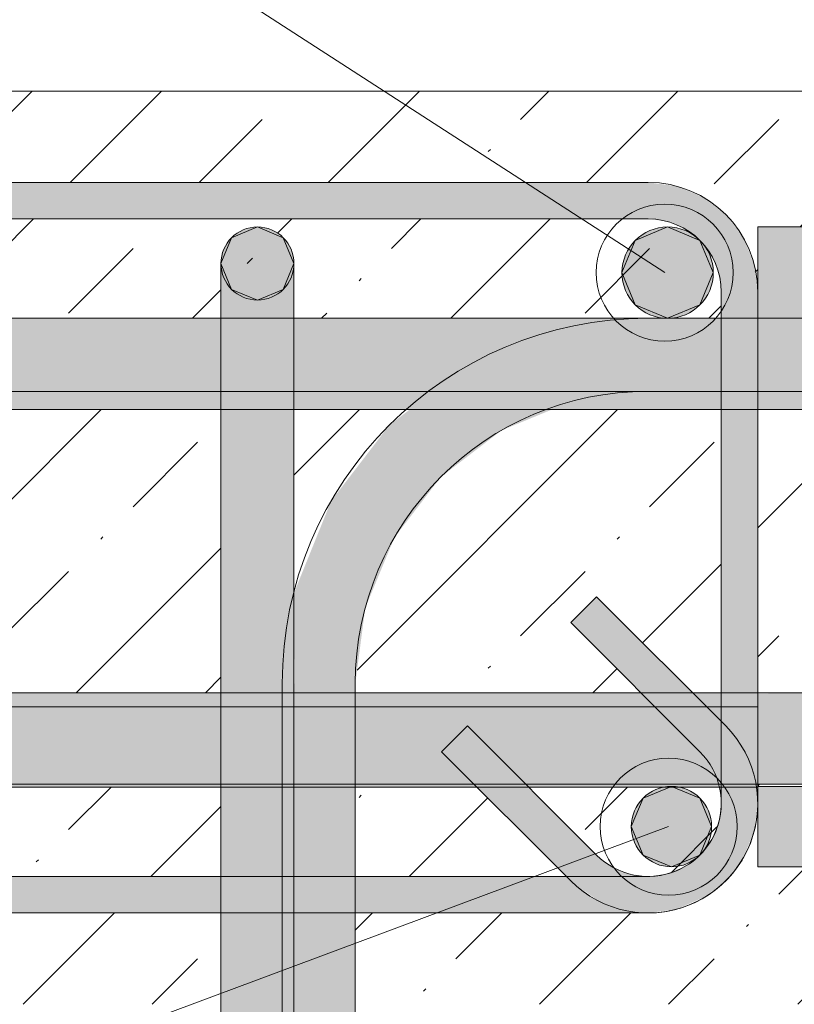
# Model space of a CAD drawing. Header units: millimetres. Extents: x -25607 to 9385, y 1894 to 10168.
# Tile 108 of 181: x -2108 to -1896, y 8670 to 8940. Entities that reach past the tile are written whole.
import ezdxf

# ---------------------------------------------------------------- set-up
doc = ezdxf.new("R2010")
doc.units = ezdxf.units.MM
for name, color, linetype, lineweight in [('S-BEAM', 12, 'Continuous', 9), ('S-COLS', 52, 'Continuous', 9), ('S-RBAR', 171, 'Continuous', 5), ('S-RBAR-IDEN', 171, 'Continuous', 5)]:
    doc.layers.add(name, color=color, linetype=linetype, lineweight=lineweight)

msp = doc.modelspace()

# ---------------------------------------------------------------- hatches: boundary and pattern name
at = {"layer": 'S-BEAM', "lineweight": 5}
h = msp.add_hatch(dxfattribs=at)
h.set_pattern_fill('FP_2', color=256, style=0, pattern_type=2)
h.set_pattern_definition([(45, (2996.86, 5500.453), (-35.35534, 35.35534), []), (45, (3032.214, 5500.453), (-17.67767, 53.033), [25, -12.5, 0.8382, -11.662])])
h.paths.add_polyline_path([(-2380.56, 8670), (-2345.51, 8670), (-2345.51, 8702.82), (-2346.77, 8703.79), (-2351.89, 8710.86), (-2354.54, 8717.24), (-2355.56, 8725), (-2355.56, 8865), (-2354.54, 8872.76), (-2351.54, 8880), (-2346.77, 8886.21), (-2339.7, 8891.34), (-2333.32, 8893.98), (-2325.56, 8895), (-1935.56, 8895), (-1927.79, 8893.98), (-1919.98, 8890.54), (-1914.34, 8886.21), (-1909.22, 8879.14), (-1906.58, 8872.76), (-1905.56, 8865), (-1905.56, 8882.8), (-1885.56, 8882.8), (-1885.39, 8890), (-1880.56, 8890), (-1880.56, 8890.66), (-1885.39, 8891.29), (-1884.89, 8892.5), (-1884.09, 8893.54), (-1883.06, 8894.33), (-1881.85, 8894.83), (-1880.56, 8895), (-1880.56, 8920), (-2380.56, 8920), (-2380.56, 8742.55)])
h.paths.add_polyline_path([(-2298.56, 8670), (-2052.56, 8670), (-2052.56, 8695), (-2298.56, 8695), (-2298.56, 8687.12)])
h.paths.add_polyline_path([(-2325.51, 8670), (-2318.56, 8670), (-2318.56, 8695), (-2325.51, 8695), (-2325.51, 8687.12)])
h.paths.add_polyline_path([(-1919.98, 8670), (-1880.56, 8670), (-1880.56, 8695), (-1881.85, 8695.17), (-1883.06, 8695.67), (-1884.09, 8696.46), (-1884.89, 8697.5), (-1885.39, 8698.71), (-1880.56, 8699.34), (-1880.56, 8700), (-1885.56, 8700), (-1885.56, 8707.64), (-1905.56, 8707.64), (-1905.56, 8725), (-1906.58, 8717.24), (-1909.58, 8710), (-1914.34, 8703.79), (-1921.42, 8698.66), (-1927.79, 8696.02), (-1935.56, 8695), (-2015.77, 8695), (-2015.77, 8670), (-2007.78, 8670)])
h.paths.add_polyline_path([(-2007.78, 8705), (-1957.98, 8705), (-1982.43, 8729.45), (-2015.77, 8729.45), (-2015.77, 8705)])
h.paths.add_polyline_path([(-2095.58, 8705), (-2052.56, 8705), (-2052.56, 8729.45), (-2298.56, 8729.45), (-2298.56, 8705), (-2271.19, 8705)])
h.paths.add_polyline_path([(-2318.56, 8705), (-2318.56, 8729.45), (-2325.51, 8729.45), (-2325.51, 8705)])
h.paths.add_polyline_path([(-1935.56, 8705), (-1930.38, 8705.68), (-1925.56, 8707.68), (-1921.42, 8710.86), (-1918.24, 8715), (-1916.24, 8719.82), (-1915.56, 8725), (-1916.24, 8729.45), (-1968.29, 8729.45), (-1949.7, 8710.86), (-1945.56, 8707.68), (-1940.73, 8705.68)])
h.paths.add_polyline_path([(-1885.56, 8729.64), (-1885.56, 8730.3), (-1905.56, 8730.18), (-1905.56, 8729.64), (-1898.03, 8729.64)])
h.paths.add_polyline_path([(-2325.51, 8755.3), (-2318.56, 8755.3), (-2318.56, 8789.52), (-2322.07, 8781.03), (-2324.64, 8769.54), (-2325.51, 8757.8)])
h.paths.add_polyline_path([(-2052.56, 8755.3), (-2052.56, 8832.8), (-2271.8, 8832.8), (-2283.3, 8828.36), (-2298.56, 8817.02), (-2298.56, 8755.3), (-2095.58, 8755.3)])
h.paths.add_polyline_path([(-2345.56, 8755.3), (-2345.51, 8755.3), (-2345.51, 8757.8), (-2344.43, 8772.47), (-2341.21, 8786.83), (-2333.72, 8804.94), (-2327.85, 8814.38), (-2318.56, 8825.72), (-2318.56, 8832.8), (-2345.56, 8832.8), (-2345.56, 8757.8)])
h.paths.add_polyline_path([(-1937.58, 8755.3), (-1956.77, 8774.5), (-1949.7, 8781.57), (-1923.43, 8755.3), (-1915.56, 8755.3), (-1915.56, 8832.8), (-1961.96, 8832.8), (-1975.77, 8827.09), (-1992.34, 8814.37), (-2005.05, 8797.8), (-2013.04, 8778.51), (-2015.77, 8757.8), (-2015.77, 8755.3), (-1956.77, 8755.3)])
h.paths.add_polyline_path([(-1885.56, 8755.3), (-1885.56, 8832.8), (-1905.56, 8832.8), (-1905.56, 8755.3)])
h.paths.add_polyline_path([(-2032.56, 8782.19), (-2032.36, 8783.69), (-2022.37, 8807.8), (-2006.48, 8828.51), (-2000.89, 8832.8), (-2032.56, 8832.8), (-2032.56, 8782.8)])
h.paths.add_polyline_path([(-2245.66, 8857.8), (-2052.56, 8857.8), (-2052.56, 8872.8), (-2032.56, 8872.8), (-2032.56, 8857.8), (-1915.56, 8857.8), (-1915.56, 8865), (-1916.24, 8870.18), (-1918.24, 8875), (-1921.42, 8879.14), (-1925.56, 8882.32), (-1930.38, 8884.32), (-1935.56, 8885), (-2325.56, 8885), (-2330.73, 8884.32), (-2335.56, 8882.32), (-2339.7, 8879.14), (-2342.88, 8875), (-2344.88, 8870.18), (-2345.56, 8865), (-2345.56, 8857.8), (-2318.56, 8857.8), (-2318.56, 8872.8), (-2298.56, 8872.8), (-2298.56, 8857.8), (-2247.62, 8857.8)])
h.paths.add_polyline_path([(-2298.56, 8872.8), (-2318.22, 8875.39), (-2317.22, 8877.8), (-2315.09, 8880.29), (-2313.56, 8881.46), (-2311.15, 8882.46), (-2308.56, 8882.8), (-2305.97, 8882.46), (-2303.56, 8881.46), (-2301.49, 8879.87), (-2299.9, 8877.8), (-2298.9, 8875.39)])
h.paths.add_polyline_path([(-2032.56, 8872.8), (-2052.22, 8875.39), (-2051.22, 8877.8), (-2049.63, 8879.87), (-2047.56, 8881.46), (-2045.15, 8882.46), (-2042.56, 8882.8), (-2039.97, 8882.46), (-2037.56, 8881.46), (-2035.49, 8879.87), (-2033.9, 8877.8), (-2032.9, 8875.39)])
at = {"layer": 'S-RBAR'}
for points in [[(-2325.56, 8885), (-1935.56, 8885), (-1935.56, 8895), (-2325.56, 8895), (-2325.56, 8893.98)], [(-1905.56, 8865), (-1906.58, 8872.76), (-1909.58, 8880), (-1914.34, 8886.21), (-1920.56, 8890.98), (-1927.79, 8893.98), (-1935.56, 8895), (-1935.56, 8885), (-1930.38, 8884.32), (-1925.56, 8882.32), (-1921.42, 8879.14), (-1918.24, 8875), (-1916.24, 8870.18), (-1915.56, 8865)], [(-2042.56, 8862.8), (-2035.49, 8865.73), (-2032.56, 8872.8), (-2035.49, 8879.87), (-2042.56, 8882.8), (-2049.63, 8879.87), (-2052.56, 8872.8), (-2049.63, 8865.73)], [(-2032.56, 8872.8), (-2032.9, 8875.39), (-2033.9, 8877.8), (-2035.49, 8879.87), (-2037.56, 8881.46), (-2039.97, 8882.46), (-2042.56, 8882.8), (-2045.15, 8882.46), (-2047.56, 8881.46), (-2049.63, 8879.87), (-2051.22, 8877.8), (-2052.22, 8875.39), (-2032.9, 8872.85)], [(-1930.25, 8857.8), (-1921.42, 8861.46), (-1917.75, 8870.3), (-1921.42, 8879.14), (-1930.25, 8882.8), (-1939.09, 8879.14), (-1942.75, 8870.3), (-1939.09, 8861.46)], [(-1905.56, 8725), (-1905.56, 8865), (-1915.56, 8865), (-1915.56, 8725)], [(-2015.77, 8757.8), (-2013.04, 8778.51), (-2005.05, 8797.8), (-1992.34, 8814.37), (-1975.77, 8827.09), (-1961.96, 8832.8), (-2000.89, 8832.8), (-2006.48, 8828.51), (-2022.37, 8807.8), (-2032.48, 8782.8), (-2032.56, 8782.19), (-2032.36, 8757.8)], [(-1921.42, 8739.14), (-1915.56, 8745), (-1915.56, 8747.43), (-1949.7, 8781.57), (-1956.77, 8774.5), (-1924.82, 8742.55)], [(-1956.77, 8703.79), (-1949.7, 8710.86), (-1985.06, 8746.21), (-1992.13, 8739.14), (-1963.88, 8710.9)], [(-1915.56, 8725), (-1915.56, 8745), (-1921.42, 8739.14), (-1918.24, 8735), (-1916.24, 8730.18), (-1916.04, 8728.69)], [(-1929.19, 8707.64), (-1921.42, 8710.86), (-1918.19, 8718.64), (-1921.42, 8726.41), (-1929.19, 8729.64), (-1936.97, 8726.41), (-1940.19, 8718.64), (-1936.97, 8710.86), (-1930.96, 8708.37)], [(-1935.56, 8695), (-1927.79, 8696.02), (-1919.98, 8699.46), (-1914.34, 8703.79), (-1909.58, 8710), (-1906.58, 8717.24), (-1905.56, 8725), (-1915.56, 8725), (-1916.24, 8719.82), (-1918.37, 8714.83), (-1921.42, 8710.86), (-1925.56, 8707.68), (-1930.96, 8705.61), (-1935.56, 8705), (-1940.73, 8705.68), (-1945.56, 8707.68), (-1949.7, 8710.86), (-1956.77, 8703.79), (-1949.7, 8698.66), (-1943.32, 8696.02), (-1940.73, 8695.68)], [(-1940.73, 8695), (-1935.56, 8695), (-1943.32, 8696.02), (-1950.56, 8699.02), (-1957.98, 8705), (-2325.56, 8705), (-2325.56, 8695), (-1941.93, 8695)]]:
    msp.add_hatch(color=256, dxfattribs=at).paths.add_polyline_path(points)
h = msp.add_hatch(color=256, dxfattribs=at)
edge = h.paths.add_edge_path()
edge.add_arc((-2042.56, 8872.8), 10, 0, 360)
h = msp.add_hatch(color=256, dxfattribs=at)
edge = h.paths.add_edge_path()
edge.add_arc((-1930.25, 8870.3), 12.5, 0, 360)
h = msp.add_hatch(color=256, dxfattribs=at)
h.paths.add_polyline_path([(-1905.56, 8857.8), (-1885.56, 8857.8), (-1885.56, 8882.8), (-1905.56, 8882.8), (-1905.56, 8865)])
h.paths.add_polyline_path([(-1832.27, 8857.8), (-1798.99, 8857.8), (-1798.99, 8882.8), (-1832.27, 8882.8), (-1832.27, 8865)])
h.paths.add_polyline_path([(-1875.56, 8857.8), (-1842.27, 8857.8), (-1842.27, 8882.8), (-1875.56, 8882.8), (-1875.56, 8865)])
h.paths.add_polyline_path([(977.44, 8857.8), (999.5, 8857.8), (999.5, 8882.8), (819.84, 8882.8), (819.84, 8857.8), (889.64, 8857.8)])
h.paths.add_polyline_path([(-1788.99, 8857.8), (-1755.71, 8857.8), (-1755.71, 8882.8), (-1788.99, 8882.8), (-1788.99, 8865)])
h.paths.add_polyline_path([(-1745.71, 8857.8), (-1712.42, 8857.8), (-1712.42, 8882.8), (-1745.71, 8882.8), (-1745.71, 8865)])
h.paths.add_polyline_path([(-1702.42, 8857.8), (-1677.42, 8857.8), (-1677.42, 8882.8), (-1702.42, 8882.8), (-1702.42, 8865)])
h.paths.add_polyline_path([(809.84, 8857.8), (809.84, 8882.8), (620.24, 8882.8), (620.24, 8857.8), (801.84, 8857.8)])
h.paths.add_polyline_path([(-1667.42, 8857.8), (-1579.97, 8857.8), (-1579.97, 8882.8), (-1667.42, 8882.8), (-1667.42, 8865)])
h.paths.add_polyline_path([(-1569.97, 8857.8), (-1482.53, 8857.8), (-1482.53, 8882.8), (-1569.97, 8882.8), (-1569.97, 8865)])
h.paths.add_polyline_path([(-1472.53, 8857.8), (-1385.08, 8857.8), (-1385.08, 8882.8), (-1472.53, 8882.8), (-1472.53, 8865)])
h.paths.add_polyline_path([(-1375.08, 8857.8), (-1287.63, 8857.8), (-1287.63, 8882.8), (-1375.08, 8882.8), (-1375.08, 8865)])
h.paths.add_polyline_path([(-1277.63, 8857.8), (-1190.19, 8857.8), (-1190.19, 8882.8), (-1277.63, 8882.8), (-1277.63, 8865)])
h.paths.add_polyline_path([(610.24, 8857.8), (610.24, 8882.8), (420.64, 8882.8), (420.64, 8857.8), (582.34, 8857.8)])
h.paths.add_polyline_path([(-1180.19, 8857.8), (-1092.74, 8857.8), (-1092.74, 8882.8), (-1180.19, 8882.8), (-1180.19, 8865)])
h.paths.add_polyline_path([(-1082.74, 8857.8), (-995.29, 8857.8), (-995.29, 8882.8), (-1082.74, 8882.8), (-1082.74, 8865)])
h.paths.add_polyline_path([(-985.29, 8857.8), (-897.85, 8857.8), (-897.85, 8882.8), (-985.29, 8882.8), (-985.29, 8865)])
h.paths.add_polyline_path([(-887.85, 8857.8), (-800.4, 8857.8), (-800.4, 8882.8), (-887.85, 8882.8), (-887.85, 8865)])
h.paths.add_polyline_path([(410.64, 8857.8), (410.64, 8882.8), (221.04, 8882.8), (221.04, 8857.8), (406.74, 8857.8)])
h.paths.add_polyline_path([(-790.4, 8857.8), (-702.95, 8857.8), (-702.95, 8882.8), (-790.4, 8882.8), (-790.4, 8865)])
h.paths.add_polyline_path([(-692.95, 8857.8), (-605.51, 8857.8), (-605.51, 8882.8), (-692.95, 8882.8), (-692.95, 8865)])
h.paths.add_polyline_path([(-595.51, 8857.8), (-508.06, 8857.8), (-508.06, 8882.8), (-595.51, 8882.8), (-595.51, 8865)])
h.paths.add_polyline_path([(211.04, 8857.8), (211.04, 8882.8), (21.43, 8882.8), (21.43, 8857.8), (187.24, 8857.8)])
h.paths.add_polyline_path([(-498.06, 8857.8), (-410.61, 8857.8), (-410.61, 8882.8), (-498.06, 8882.8), (-498.06, 8865)])
h.paths.add_polyline_path([(-400.61, 8857.8), (-313.17, 8857.8), (-313.17, 8882.8), (-400.61, 8882.8), (-400.61, 8865)])
h.paths.add_polyline_path([(-303.17, 8857.8), (-188.17, 8857.8), (-188.17, 8882.8), (-303.17, 8882.8), (-303.17, 8865)])
h.paths.add_polyline_path([(-178.17, 8857.8), (11.43, 8857.8), (11.43, 8882.8), (-178.17, 8882.8), (-178.17, 8865)])
h = msp.add_hatch(color=256, dxfattribs=at)
h.paths.add_polyline_path([(-2052.56, 8782.8), (-2032.56, 8782.8), (-2032.56, 8832.8), (-2052.56, 8832.8), (-2052.56, 8796.88)])
h.paths.add_polyline_path([(-2046.63, 8857.8), (-2032.56, 8857.8), (-2032.56, 8872.8), (-2052.56, 8872.8), (-2052.56, 8857.8)])
h = msp.add_hatch(color=256, dxfattribs=at)
h.paths.add_polyline_path([(-880.56, 8832.8), (-880.56, 8857.8), (-887.85, 8857.8), (-887.85, 8832.8)])
h.paths.add_polyline_path([(-897.85, 8832.8), (-897.85, 8857.8), (-985.29, 8857.8), (-985.29, 8832.8)])
h.paths.add_polyline_path([(-995.29, 8832.8), (-995.29, 8857.8), (-1082.74, 8857.8), (-1082.74, 8832.8), (-1041.97, 8832.8)])
h.paths.add_polyline_path([(-1092.74, 8832.8), (-1092.74, 8857.8), (-1180.19, 8857.8), (-1180.19, 8832.8)])
h.paths.add_polyline_path([(-1190.19, 8832.8), (-1190.19, 8857.8), (-1277.63, 8857.8), (-1277.63, 8832.8), (-1217.58, 8832.8)])
h.paths.add_polyline_path([(-1287.63, 8832.8), (-1287.63, 8857.8), (-1375.08, 8857.8), (-1375.08, 8832.8)])
h.paths.add_polyline_path([(-1385.08, 8832.8), (-1385.08, 8857.8), (-1472.53, 8857.8), (-1472.53, 8832.8), (-1393.18, 8832.8)])
h.paths.add_polyline_path([(-1482.53, 8832.8), (-1482.53, 8857.8), (-1569.97, 8857.8), (-1569.97, 8832.8), (-1568.78, 8832.8)])
h.paths.add_polyline_path([(-1579.97, 8832.8), (-1579.97, 8857.8), (-1667.42, 8857.8), (-1667.42, 8832.8)])
h.paths.add_polyline_path([(-1677.42, 8832.8), (-1677.42, 8857.8), (-1702.42, 8857.8), (-1702.42, 8832.8)])
h.paths.add_polyline_path([(-1712.42, 8832.8), (-1712.42, 8857.8), (-1745.71, 8857.8), (-1745.71, 8832.8), (-1744.38, 8832.8)])
h.paths.add_polyline_path([(-1755.71, 8832.8), (-1755.71, 8857.8), (-1788.99, 8857.8), (-1788.99, 8832.8)])
h.paths.add_polyline_path([(-1798.99, 8832.8), (-1798.99, 8857.8), (-1832.27, 8857.8), (-1832.18, 8832.8)])
h.paths.add_polyline_path([(-1842.27, 8832.8), (-1842.27, 8857.8), (-1875.56, 8857.8), (-1875.56, 8832.8)])
h.paths.add_polyline_path([(-1885.56, 8832.8), (-1885.56, 8857.8), (-1905.56, 8857.8), (-1905.56, 8832.8)])
h.paths.add_polyline_path([(-1919.98, 8832.8), (-1915.56, 8832.8), (-1915.56, 8857.8), (-2345.56, 8857.8), (-2345.56, 8832.8), (-2007.78, 8832.8)])
h = msp.add_hatch(color=256, dxfattribs=at)
h.paths.add_polyline_path([(-2052.56, 7882.8), (-2032.56, 7882.8), (-2032.56, 7916), (-2052.56, 7916), (-2052.56, 7911.08)])
h.paths.add_polyline_path([(-2043.7, 7924), (-2032.56, 7924), (-2032.56, 8016), (-2052.56, 8016), (-2052.41, 7924), (-2051.68, 7924)])
h.paths.add_polyline_path([(-2052.56, 8024), (-2032.56, 8024), (-2032.56, 8116), (-2052.56, 8116), (-2052.56, 8077.38)])
h.paths.add_polyline_path([(-2037.21, 8124), (-2032.56, 8124), (-2032.56, 8216), (-2052.56, 8216), (-2052.41, 8124), (-2040.46, 8124)])
h.paths.add_polyline_path([(-2037.21, 8224), (-2032.56, 8224), (-2032.56, 8316), (-2052.56, 8316), (-2052.41, 8224), (-2040.46, 8224)])
h.paths.add_polyline_path([(-2052.56, 8324), (-2032.56, 8324), (-2032.56, 8416), (-2052.56, 8416), (-2052.56, 8354.53)])
h.paths.add_polyline_path([(-2040.46, 8424), (-2032.56, 8424), (-2032.56, 8516), (-2052.56, 8516), (-2052.41, 8424), (-2043.7, 8424)])
h.paths.add_polyline_path([(-2052.56, 8524), (-2032.56, 8524), (-2032.56, 8616), (-2052.56, 8616), (-2052.56, 8576.25)])
h.paths.add_polyline_path([(-2037.21, 8624), (-2032.56, 8624), (-2032.56, 8695), (-2052.56, 8695), (-2052.41, 8624), (-2040.46, 8624)])
h.paths.add_polyline_path([(-2032.56, 8705), (-2032.56, 8730.3), (-2052.56, 8730.3), (-2052.56, 8705)])
h.paths.add_polyline_path([(-2052.56, 8755.3), (-2032.56, 8755.3), (-2032.56, 8782.8), (-2052.56, 8782.8)])
h = msp.add_hatch(color=256, dxfattribs=at)
h.paths.add_polyline_path([(-2035.77, 7857.8), (-2033.61, 7857.8), (-2033.61, 7882.8), (-2035.77, 7882.8)])
h.paths.add_polyline_path([(-2015.77, 8660), (-2015.77, 8695), (-2032.56, 8695), (-2032.56, 8660)])
h.paths.add_polyline_path([(-2015.77, 8705), (-2015.77, 8729.45), (-2032.56, 8729.45), (-2032.56, 8705)])
h.paths.add_polyline_path([(-2015.77, 8755.3), (-2015.77, 8757.8), (-2032.56, 8757.8), (-2032.56, 8755.3)])
h = msp.add_hatch(color=256, dxfattribs=at)
h.paths.add_polyline_path([(-887.85, 8730.3), (-880.56, 8730.3), (-880.56, 8755.3), (-887.85, 8755.05), (-887.85, 8736.78)])
h.paths.add_polyline_path([(-897.85, 8730.3), (-897.85, 8755.3), (-985.29, 8755.05), (-985.29, 8730.3), (-910.27, 8730.3)])
h.paths.add_polyline_path([(-995.29, 8730.3), (-995.29, 8755.3), (-1082.74, 8755.05), (-1082.74, 8730.3), (-998.07, 8730.3)])
h.paths.add_polyline_path([(-1092.74, 8730.3), (-1092.74, 8755.3), (-1180.19, 8755.05), (-1180.19, 8730.3), (-1129.78, 8730.3)])
h.paths.add_polyline_path([(-1190.19, 8730.3), (-1190.19, 8755.3), (-1277.63, 8755.05), (-1277.63, 8730.3), (-1217.58, 8730.3)])
h.paths.add_polyline_path([(-1287.63, 8730.3), (-1287.63, 8755.3), (-1375.08, 8755.05), (-1375.08, 8730.3), (-1305.38, 8730.3)])
h.paths.add_polyline_path([(-1393.18, 8730.3), (-1385.08, 8730.3), (-1385.08, 8755.3), (-1472.53, 8755.05), (-1472.53, 8730.3), (-1437.08, 8730.3)])
h.paths.add_polyline_path([(-1482.53, 8730.3), (-1482.53, 8755.3), (-1569.97, 8755.05), (-1569.97, 8730.3), (-1524.88, 8730.3)])
h.paths.add_polyline_path([(-1579.97, 8730.3), (-1579.97, 8755.3), (-1667.42, 8755.05), (-1667.42, 8730.3), (-1612.68, 8730.3)])
h.paths.add_polyline_path([(-1677.42, 8730.3), (-1677.42, 8755.3), (-1702.42, 8755.05), (-1702.42, 8730.3), (-1700.48, 8730.3)])
h.paths.add_polyline_path([(-1712.42, 8730.3), (-1712.42, 8755.3), (-1745.71, 8755.05), (-1745.71, 8730.3), (-1744.38, 8730.3)])
h.paths.add_polyline_path([(-1755.71, 8730.3), (-1755.71, 8755.3), (-1788.99, 8755.05), (-1788.99, 8730.3), (-1788.28, 8730.3)])
h.paths.add_polyline_path([(-1798.99, 8730.3), (-1798.99, 8755.3), (-1832.27, 8755.05), (-1832.18, 8730.3)])
h.paths.add_polyline_path([(-1842.27, 8730.3), (-1842.27, 8755.3), (-1875.56, 8755.05), (-1875.56, 8730.3)])
h.paths.add_polyline_path([(-1885.56, 8730.3), (-1885.56, 8755.3), (-1905.56, 8755.05), (-1905.56, 8730.3), (-1898.03, 8730.3)])
h.paths.add_polyline_path([(-1919.98, 8730.3), (-1916.29, 8730.3), (-1918.24, 8735), (-1922.27, 8740), (-1937.58, 8755.3), (-2345.56, 8755.3), (-2345.56, 8730.3), (-1983.29, 8730.3), (-1992.13, 8739.14), (-1985.06, 8746.21), (-1969.15, 8730.3), (-1921.42, 8730.3)])
h.paths.add_polyline_path([(-1915.56, 8747.43), (-1915.56, 8755.3), (-1923.43, 8755.3), (-1919.98, 8751.85)])
h = msp.add_hatch(color=256, dxfattribs=at)
h.paths.add_polyline_path([(-1916.24, 8729.45), (-1916.17, 8729.64), (-1916.29, 8730.3), (-1969.15, 8730.3), (-1968.29, 8729.45), (-1919.98, 8729.45)])
h.paths.add_polyline_path([(-2007.78, 8729.45), (-1982.43, 8729.45), (-1983.29, 8730.3), (-2032.56, 8730.3), (-2032.56, 8729.45)])
h.paths.add_polyline_path([(-2052.56, 8729.45), (-2052.56, 8730.3), (-2298.56, 8730.3), (-2298.56, 8729.45), (-2095.58, 8729.45)])
h.paths.add_polyline_path([(-2318.56, 8729.45), (-2318.56, 8730.3), (-2345.56, 8730.3), (-2345.56, 8729.45)])
h = msp.add_hatch(color=256, dxfattribs=at)
edge = h.paths.add_edge_path()
edge.add_arc((-1929.19, 8718.64), 11, 0, 360)
h = msp.add_hatch(color=256, dxfattribs=at)
h.paths.add_polyline_path([(-1905.56, 8707.64), (-1885.56, 8707.92), (-1885.56, 8729.64), (-1905.56, 8729.64), (-1905.56, 8714.83)])
h.paths.add_polyline_path([(1021.34, 8707.64), (1209.04, 8707.92), (1209.04, 8729.64), (1019.44, 8729.64), (1019.44, 8707.64)])
h.paths.add_polyline_path([(1219.04, 8707.64), (1408.65, 8707.92), (1408.65, 8729.64), (1219.04, 8729.64), (1219.04, 8707.92)])
h.paths.add_polyline_path([(1009.44, 8707.64), (1009.44, 8729.64), (819.84, 8729.64), (819.84, 8707.64), (977.44, 8707.64)])
h.paths.add_polyline_path([(809.84, 8707.64), (809.84, 8729.64), (620.24, 8729.64), (620.24, 8707.64), (801.84, 8707.64)])
h.paths.add_polyline_path([(-1832.27, 8707.64), (-1798.99, 8707.92), (-1798.99, 8729.64), (-1832.27, 8729.64), (-1832.27, 8707.92)])
h.paths.add_polyline_path([(1418.65, 8707.64), (1608.25, 8707.92), (1608.25, 8729.64), (1418.65, 8729.64), (1418.65, 8707.92)])
h.paths.add_polyline_path([(4152.12, 8707.64), (4152.12, 8729.64), (4113.44, 8729.64), (4113.44, 8707.64), (4138.27, 8707.64)])
h.paths.add_polyline_path([(1618.25, 8707.64), (1807.85, 8707.92), (1807.85, 8729.64), (1618.25, 8729.64), (1618.25, 8707.92)])
h.paths.add_polyline_path([(4169.44, 8707.64), (4169.44, 8729.64), (4162.12, 8729.64), (4162.12, 8707.64)])
h.paths.add_polyline_path([(610.24, 8707.64), (610.24, 8729.64), (420.64, 8729.64), (420.64, 8707.64), (582.34, 8707.64)])
h.paths.add_polyline_path([(410.64, 8707.64), (410.64, 8729.64), (221.04, 8729.64), (221.04, 8707.64), (406.74, 8707.64)])
h.paths.add_polyline_path([(-1842.27, 8707.64), (-1842.27, 8729.64), (-1875.56, 8729.64), (-1875.56, 8707.64)])
h.paths.add_polyline_path([(1817.85, 8707.64), (2007.45, 8707.92), (2007.45, 8729.64), (1817.85, 8729.64), (1817.85, 8707.92)])
h.paths.add_polyline_path([(2017.45, 8707.64), (2207.05, 8707.92), (2207.05, 8729.64), (2017.45, 8729.64), (2017.45, 8707.92)])
h.paths.add_polyline_path([(4103.44, 8707.64), (4103.44, 8729.64), (4064.75, 8729.64), (4064.75, 8707.64), (4094.37, 8707.64)])
h.paths.add_polyline_path([(211.04, 8707.64), (211.04, 8729.64), (21.43, 8729.64), (21.43, 8707.64), (187.24, 8707.64)])
h.paths.add_polyline_path([(2217.05, 8707.64), (2332.05, 8707.92), (2332.05, 8729.64), (2217.05, 8729.64), (2217.05, 8707.92)])
h.paths.add_polyline_path([(11.43, 8707.64), (11.43, 8729.64), (-178.17, 8729.64), (-178.17, 8707.64), (-32.27, 8707.64)])
h.paths.add_polyline_path([(-1788.99, 8707.64), (-1755.71, 8707.92), (-1755.71, 8729.64), (-1788.99, 8729.64), (-1788.99, 8707.92)])
h.paths.add_polyline_path([(-188.17, 8707.64), (-188.17, 8729.64), (-303.17, 8729.64), (-303.17, 8707.64), (-207.87, 8707.64)])
h.paths.add_polyline_path([(2342.05, 8707.64), (2430.57, 8707.92), (2430.57, 8729.64), (2342.05, 8729.64), (2342.05, 8707.92)])
h.paths.add_polyline_path([(4054.75, 8707.64), (4054.75, 8729.64), (4016.06, 8729.64), (4016.06, 8707.64), (4050.47, 8707.64)])
h.paths.add_polyline_path([(2440.57, 8707.64), (2529.09, 8707.92), (2529.09, 8729.64), (2440.57, 8729.64), (2440.57, 8707.92)])
h.paths.add_polyline_path([(-313.17, 8707.64), (-313.17, 8729.64), (-400.61, 8729.64), (-400.61, 8707.64), (-339.57, 8707.64)])
h.paths.add_polyline_path([(2539.09, 8707.64), (2627.61, 8707.92), (2627.61, 8729.64), (2539.09, 8729.64), (2539.09, 8707.92)])
h.paths.add_polyline_path([(-410.61, 8707.64), (-410.61, 8729.64), (-498.06, 8729.64), (-498.06, 8707.64), (-427.37, 8707.64)])
h.paths.add_polyline_path([(2637.61, 8707.64), (2726.12, 8707.92), (2726.12, 8729.64), (2637.61, 8729.64), (2637.61, 8707.92)])
h.paths.add_polyline_path([(-508.06, 8707.64), (-508.06, 8729.64), (-595.51, 8729.64), (-595.51, 8707.64), (-515.17, 8707.64)])
h.paths.add_polyline_path([(-1745.71, 8707.64), (-1712.42, 8707.92), (-1712.42, 8729.64), (-1745.71, 8729.64), (-1745.71, 8707.92)])
h.paths.add_polyline_path([(3967.37, 8707.64), (4006.06, 8707.92), (4006.06, 8729.64), (3967.37, 8729.64), (3967.37, 8707.92)])
h.paths.add_polyline_path([(2736.12, 8707.64), (2824.64, 8707.92), (2824.64, 8729.64), (2736.12, 8729.64), (2736.12, 8707.92)])
h.paths.add_polyline_path([(-605.51, 8707.64), (-605.51, 8729.64), (-692.95, 8729.64), (-692.95, 8707.64), (-646.87, 8707.64)])
h.paths.add_polyline_path([(2834.64, 8707.64), (2923.16, 8707.92), (2923.16, 8729.64), (2834.64, 8729.64), (2834.64, 8707.92)])
h.paths.add_polyline_path([(-702.95, 8707.64), (-702.95, 8729.64), (-790.4, 8729.64), (-790.4, 8707.64), (-734.67, 8707.64)])
h.paths.add_polyline_path([(3957.37, 8707.64), (3957.37, 8729.64), (3918.68, 8729.64), (3918.77, 8707.64)])
h.paths.add_polyline_path([(2933.16, 8707.64), (3021.68, 8707.92), (3021.68, 8729.64), (2933.16, 8729.64), (2933.16, 8707.92)])
h.paths.add_polyline_path([(-800.4, 8707.64), (-800.4, 8729.64), (-887.85, 8729.64), (-887.85, 8707.64), (-822.47, 8707.64)])
h.paths.add_polyline_path([(3031.68, 8707.64), (3120.2, 8707.92), (3120.2, 8729.64), (3031.68, 8729.64), (3031.68, 8707.92)])
h.paths.add_polyline_path([(-1702.42, 8707.64), (-1677.42, 8707.92), (-1677.42, 8729.64), (-1702.42, 8729.64), (-1702.42, 8707.92)])
h.paths.add_polyline_path([(-897.85, 8707.64), (-897.85, 8729.64), (-985.29, 8729.64), (-985.29, 8707.64), (-910.27, 8707.64)])
h.paths.add_polyline_path([(3908.68, 8707.64), (3908.68, 8729.64), (3869.99, 8729.64), (3869.99, 8707.64), (3874.87, 8707.64)])
h.paths.add_polyline_path([(3130.2, 8707.64), (3218.71, 8707.92), (3218.71, 8729.64), (3130.2, 8729.64), (3130.2, 8707.92)])
h.paths.add_polyline_path([(-995.29, 8707.64), (-995.29, 8729.64), (-1082.74, 8729.64), (-1082.74, 8707.64), (-998.07, 8707.64)])
h.paths.add_polyline_path([(3228.71, 8707.64), (3317.23, 8707.92), (3317.23, 8729.64), (3228.71, 8729.64), (3228.71, 8707.92)])
h.paths.add_polyline_path([(-1092.74, 8707.64), (-1092.74, 8729.64), (-1180.19, 8729.64), (-1180.19, 8707.64), (-1129.78, 8707.64)])
h.paths.add_polyline_path([(3327.23, 8707.64), (3415.75, 8707.92), (3415.75, 8729.64), (3327.23, 8729.64), (3327.23, 8707.92)])
h.paths.add_polyline_path([(-1667.42, 8707.64), (-1579.97, 8707.92), (-1579.97, 8729.64), (-1667.42, 8729.64), (-1667.42, 8707.92)])
h.paths.add_polyline_path([(-1190.19, 8707.64), (-1190.19, 8729.64), (-1277.63, 8729.64), (-1277.63, 8707.64), (-1217.58, 8707.64)])
h.paths.add_polyline_path([(3859.99, 8707.64), (3859.99, 8729.64), (3821.3, 8729.64), (3821.3, 8707.64), (3830.97, 8707.64)])
h.paths.add_polyline_path([(3425.75, 8707.64), (3514.27, 8707.92), (3514.27, 8729.64), (3425.75, 8729.64), (3425.75, 8707.92)])
h.paths.add_polyline_path([(-1287.63, 8707.64), (-1287.63, 8729.64), (-1375.08, 8729.64), (-1375.08, 8707.64), (-1305.38, 8707.64)])
h.paths.add_polyline_path([(3524.27, 8707.64), (3612.79, 8707.92), (3612.79, 8729.64), (3524.27, 8729.64), (3524.27, 8707.92)])
h.paths.add_polyline_path([(-1385.08, 8707.64), (-1385.08, 8729.64), (-1472.53, 8729.64), (-1472.53, 8707.64), (-1393.18, 8707.64)])
h.paths.add_polyline_path([(3622.79, 8707.64), (3711.3, 8707.92), (3711.3, 8729.64), (3622.79, 8729.64), (3622.79, 8707.92)])
h.paths.add_polyline_path([(3811.3, 8707.64), (3811.3, 8729.64), (3721.3, 8729.64), (3721.3, 8707.64), (3787.07, 8707.64)])
h.paths.add_polyline_path([(-1482.53, 8707.64), (-1482.53, 8729.64), (-1569.97, 8729.64), (-1569.97, 8707.64), (-1524.88, 8707.64)])

# ---------------------------------------------------------------- linework, layer by layer
at = {"layer": 'S-BEAM', "lineweight": 18}
msp.add_line((-1880.56, 8920), (-2380.56, 8920), dxfattribs=at)
at = {"layer": 'S-BEAM'}
msp.add_line((4009.44, 8920), (-1980.56, 8920), dxfattribs=at)
at = {"layer": 'S-COLS'}
msp.add_line((-2380.56, 8920), (-1980.56, 8920), dxfattribs=at)
at = {"layer": 'S-RBAR'}
for p, q in [((-2325.56, 8895), (-1935.56, 8895)), ((-2325.56, 8895), (-1935.56, 8895)), ((-2325.56, 8895), (-1935.56, 8895)), ((-2325.56, 8895), (-1935.56, 8895)), ((-2325.56, 8895), (-1935.56, 8895)), ((-2325.56, 8895), (-1935.56, 8895)), ((-2325.56, 8895), (-1935.56, 8895)), ((-2325.56, 8895), (-1935.56, 8895)), ((-2325.56, 8895), (-1935.56, 8895)), ((-2325.56, 8895), (-1935.56, 8895)), ((-2325.56, 8895), (-1935.56, 8895)), ((-2325.56, 8895), (-1935.56, 8895)), ((-2325.56, 8895), (-1935.56, 8895)), ((-2325.56, 8885), (-1935.56, 8885)), ((-2325.56, 8885), (-1935.56, 8885)), ((-2325.56, 8885), (-1935.56, 8885)), ((-2325.56, 8885), (-1935.56, 8885)), ((-2325.56, 8885), (-1935.56, 8885)), ((-2325.56, 8885), (-1935.56, 8885)), ((-2325.56, 8885), (-1935.56, 8885)), ((-2325.56, 8885), (-1935.56, 8885)), ((-2325.56, 8885), (-1935.56, 8885)), ((-2325.56, 8885), (-1935.56, 8885)), ((-2325.56, 8885), (-1935.56, 8885)), ((-2325.56, 8885), (-1935.56, 8885)), ((-2325.56, 8885), (-1935.56, 8885)), ((-2042.56, 8882.8), (-2049.63, 8879.87)), ((-2035.49, 8879.87), (-2042.56, 8882.8)), ((-1930.25, 8882.8), (-1939.09, 8879.14)), ((-1921.42, 8879.14), (-1930.25, 8882.8)), ((999.5, 8882.8), (-1905.56, 8882.8)), ((-1905.56, 8882.8), (-1905.56, 8857.8)), ((999.5, 8882.8), (-1905.56, 8882.8)), ((-1905.56, 8882.8), (-1905.56, 8857.8)), ((999.5, 8882.8), (-1905.56, 8882.8)), ((-1905.56, 8882.8), (-1905.56, 8857.8)), ((-2049.63, 8879.87), (-2052.56, 8872.8)), ((-2032.56, 8872.8), (-2035.49, 8879.87)), ((-1939.09, 8879.14), (-1942.75, 8870.3)), ((-1917.75, 8870.3), (-1921.42, 8879.14)), ((-2052.56, 8782.8), (-2052.56, 8872.8)), ((-2052.56, 8872.8), (-2049.63, 8865.73)), ((-2035.49, 8865.73), (-2032.56, 8872.8)), ((-2032.56, 8782.8), (-2032.56, 8872.8)), ((-1942.75, 8870.3), (-1939.09, 8861.46)), ((-1921.42, 8861.46), (-1917.75, 8870.3)), ((-2049.63, 8865.73), (-2042.56, 8862.8)), ((-2042.56, 8862.8), (-2035.49, 8865.73)), ((-1915.56, 8865), (-1915.56, 8725)), ((-1915.56, 8865), (-1915.56, 8725)), ((-1915.56, 8865), (-1915.56, 8725)), ((-1915.56, 8865), (-1915.56, 8725)), ((-1915.56, 8865), (-1915.56, 8725)), ((-1915.56, 8865), (-1915.56, 8725)), ((-1915.56, 8865), (-1915.56, 8725)), ((-1915.56, 8865), (-1915.56, 8725)), ((-1915.56, 8865), (-1915.56, 8725)), ((-1915.56, 8865), (-1915.56, 8725)), ((-1915.56, 8865), (-1915.56, 8725)), ((-1915.56, 8865), (-1915.56, 8725)), ((-1915.56, 8865), (-1915.56, 8725)), ((-1905.56, 8865), (-1905.56, 8725)), ((-1905.56, 8865), (-1905.56, 8725)), ((-1905.56, 8865), (-1905.56, 8725)), ((-1905.56, 8865), (-1905.56, 8725)), ((-1905.56, 8865), (-1905.56, 8725)), ((-1905.56, 8865), (-1905.56, 8725)), ((-1905.56, 8865), (-1905.56, 8725)), ((-1905.56, 8865), (-1905.56, 8725)), ((-1905.56, 8865), (-1905.56, 8725)), ((-1905.56, 8865), (-1905.56, 8725)), ((-1905.56, 8865), (-1905.56, 8725)), ((-1905.56, 8865), (-1905.56, 8725)), ((-1905.56, 8865), (-1905.56, 8725)), ((-1939.09, 8861.46), (-1930.25, 8857.8)), ((-1930.25, 8857.8), (-1921.42, 8861.46)), ((-2355.56, 8857.8), (-880.56, 8857.8)), ((-2355.56, 8857.8), (-880.56, 8857.8)), ((-2245.66, 8857.8), (-1626.73, 8857.8)), ((-1935.77, 8857.8), (-1315.77, 8857.8)), ((999.5, 8857.8), (-1905.56, 8857.8)), ((999.5, 8857.8), (-1905.56, 8857.8)), ((999.5, 8857.8), (-1905.56, 8857.8)), ((-2245.66, 8837.8), (-1626.73, 8837.8)), ((-1935.77, 8837.8), (-1315.77, 8837.8)), ((-2355.56, 8832.8), (-880.56, 8832.8)), ((-2355.56, 8832.8), (-880.56, 8832.8)), ((-2052.56, 7882.8), (-2052.56, 8782.8)), ((-2032.56, 7882.8), (-2032.56, 8782.8)), ((-1956.77, 8774.5), (-1949.7, 8781.57)), ((-1956.77, 8774.5), (-1949.7, 8781.57)), ((-1956.77, 8774.5), (-1949.7, 8781.57)), ((-1956.77, 8774.5), (-1949.7, 8781.57)), ((-1956.77, 8774.5), (-1949.7, 8781.57)), ((-1956.77, 8774.5), (-1949.7, 8781.57)), ((-1956.77, 8774.5), (-1949.7, 8781.57)), ((-1956.77, 8774.5), (-1949.7, 8781.57)), ((-1956.77, 8774.5), (-1949.7, 8781.57)), ((-1956.77, 8774.5), (-1949.7, 8781.57)), ((-1956.77, 8774.5), (-1949.7, 8781.57)), ((-1956.77, 8774.5), (-1949.7, 8781.57)), ((-1956.77, 8774.5), (-1949.7, 8781.57)), ((-1949.7, 8781.57), (-1914.34, 8746.21)), ((-1949.7, 8781.57), (-1914.34, 8746.21)), ((-1949.7, 8781.57), (-1914.34, 8746.21)), ((-1949.7, 8781.57), (-1914.34, 8746.21)), ((-1949.7, 8781.57), (-1914.34, 8746.21)), ((-1949.7, 8781.57), (-1914.34, 8746.21)), ((-1949.7, 8781.57), (-1914.34, 8746.21)), ((-1949.7, 8781.57), (-1914.34, 8746.21)), ((-1949.7, 8781.57), (-1914.34, 8746.21)), ((-1949.7, 8781.57), (-1914.34, 8746.21)), ((-1949.7, 8781.57), (-1914.34, 8746.21)), ((-1949.7, 8781.57), (-1914.34, 8746.21)), ((-1949.7, 8781.57), (-1914.34, 8746.21)), ((-1956.77, 8774.5), (-1921.42, 8739.14)), ((-1956.77, 8774.5), (-1921.42, 8739.14)), ((-1956.77, 8774.5), (-1921.42, 8739.14)), ((-1956.77, 8774.5), (-1921.42, 8739.14)), ((-1956.77, 8774.5), (-1921.42, 8739.14)), ((-1956.77, 8774.5), (-1921.42, 8739.14)), ((-1956.77, 8774.5), (-1921.42, 8739.14)), ((-1956.77, 8774.5), (-1921.42, 8739.14)), ((-1956.77, 8774.5), (-1921.42, 8739.14)), ((-1956.77, 8774.5), (-1921.42, 8739.14)), ((-1956.77, 8774.5), (-1921.42, 8739.14)), ((-1956.77, 8774.5), (-1921.42, 8739.14)), ((-1956.77, 8774.5), (-1921.42, 8739.14)), ((-2035.77, 7857.8), (-2035.77, 8757.8)), ((-2015.77, 7857.8), (-2015.77, 8757.8)), ((-2355.56, 8755.3), (-880.56, 8755.3)), ((-2355.56, 8755.3), (-880.56, 8755.3)), ((-2355.56, 8751.45), (-1905.56, 8751.45)), ((-2355.56, 8751.45), (-1905.56, 8751.45)), ((-1905.56, 8729.45), (-1905.56, 8751.45)), ((-1905.56, 8729.45), (-1905.56, 8751.45)), ((-1985.06, 8746.21), (-1992.13, 8739.14)), ((-1985.06, 8746.21), (-1992.13, 8739.14)), ((-1985.06, 8746.21), (-1992.13, 8739.14)), ((-1985.06, 8746.21), (-1992.13, 8739.14)), ((-1985.06, 8746.21), (-1992.13, 8739.14)), ((-1985.06, 8746.21), (-1992.13, 8739.14)), ((-1985.06, 8746.21), (-1992.13, 8739.14)), ((-1985.06, 8746.21), (-1992.13, 8739.14)), ((-1985.06, 8746.21), (-1992.13, 8739.14)), ((-1985.06, 8746.21), (-1992.13, 8739.14)), ((-1985.06, 8746.21), (-1992.13, 8739.14)), ((-1985.06, 8746.21), (-1992.13, 8739.14)), ((-1985.06, 8746.21), (-1992.13, 8739.14)), ((-1949.7, 8710.86), (-1985.06, 8746.21)), ((-1949.7, 8710.86), (-1985.06, 8746.21)), ((-1949.7, 8710.86), (-1985.06, 8746.21)), ((-1949.7, 8710.86), (-1985.06, 8746.21)), ((-1949.7, 8710.86), (-1985.06, 8746.21)), ((-1949.7, 8710.86), (-1985.06, 8746.21)), ((-1949.7, 8710.86), (-1985.06, 8746.21)), ((-1949.7, 8710.86), (-1985.06, 8746.21)), ((-1949.7, 8710.86), (-1985.06, 8746.21)), ((-1949.7, 8710.86), (-1985.06, 8746.21)), ((-1949.7, 8710.86), (-1985.06, 8746.21)), ((-1949.7, 8710.86), (-1985.06, 8746.21)), ((-1949.7, 8710.86), (-1985.06, 8746.21)), ((-1956.77, 8703.79), (-1992.13, 8739.14)), ((-1956.77, 8703.79), (-1992.13, 8739.14)), ((-1956.77, 8703.79), (-1992.13, 8739.14)), ((-1956.77, 8703.79), (-1992.13, 8739.14)), ((-1956.77, 8703.79), (-1992.13, 8739.14)), ((-1956.77, 8703.79), (-1992.13, 8739.14)), ((-1956.77, 8703.79), (-1992.13, 8739.14)), ((-1956.77, 8703.79), (-1992.13, 8739.14)), ((-1956.77, 8703.79), (-1992.13, 8739.14)), ((-1956.77, 8703.79), (-1992.13, 8739.14)), ((-1956.77, 8703.79), (-1992.13, 8739.14)), ((-1956.77, 8703.79), (-1992.13, 8739.14)), ((-1956.77, 8703.79), (-1992.13, 8739.14)), ((-2355.56, 8730.3), (-880.56, 8730.3)), ((-2355.56, 8730.3), (-880.56, 8730.3)), ((-2355.56, 8729.45), (-1905.56, 8729.45)), ((-2355.56, 8729.45), (-1905.56, 8729.45)), ((-1929.19, 8729.64), (-1936.97, 8726.41)), ((-1921.42, 8726.41), (-1929.19, 8729.64)), ((4169.44, 8729.64), (-1905.56, 8729.64)), ((-1905.56, 8729.64), (-1905.56, 8707.64)), ((4169.44, 8729.64), (-1905.56, 8729.64)), ((-1905.56, 8729.64), (-1905.56, 8707.64)), ((4169.44, 8729.64), (-1905.56, 8729.64)), ((-1905.56, 8729.64), (-1905.56, 8707.64)), ((-1936.97, 8726.41), (-1940.19, 8718.64)), ((-1918.19, 8718.64), (-1921.42, 8726.41)), ((-1940.19, 8718.64), (-1936.97, 8710.86)), ((-1921.42, 8710.86), (-1918.19, 8718.64)), ((-1936.97, 8710.86), (-1930.96, 8708.37)), ((-1929.19, 8707.64), (-1921.42, 8710.86)), ((-1930.96, 8708.37), (-1929.19, 8707.64)), ((4169.44, 8707.64), (-1905.56, 8707.64)), ((4169.44, 8707.64), (-1905.56, 8707.64)), ((4169.44, 8707.64), (-1905.56, 8707.64)), ((-1935.56, 8705), (-2325.56, 8705)), ((-1935.56, 8705), (-2325.56, 8705)), ((-1935.56, 8705), (-2325.56, 8705)), ((-1935.56, 8705), (-2325.56, 8705)), ((-1935.56, 8705), (-2325.56, 8705)), ((-1935.56, 8705), (-2325.56, 8705)), ((-1935.56, 8705), (-2325.56, 8705)), ((-1935.56, 8705), (-2325.56, 8705)), ((-1935.56, 8705), (-2325.56, 8705)), ((-1935.56, 8705), (-2325.56, 8705)), ((-1935.56, 8705), (-2325.56, 8705)), ((-1935.56, 8705), (-2325.56, 8705)), ((-1935.56, 8705), (-2325.56, 8705)), ((-1935.56, 8695), (-2325.56, 8695)), ((-1935.56, 8695), (-2325.56, 8695)), ((-1935.56, 8695), (-2325.56, 8695)), ((-1935.56, 8695), (-2325.56, 8695)), ((-1935.56, 8695), (-2325.56, 8695)), ((-1935.56, 8695), (-2325.56, 8695)), ((-1935.56, 8695), (-2325.56, 8695)), ((-1935.56, 8695), (-2325.56, 8695)), ((-1935.56, 8695), (-2325.56, 8695)), ((-1935.56, 8695), (-2325.56, 8695)), ((-1935.56, 8695), (-2325.56, 8695)), ((-1935.56, 8695), (-2325.56, 8695)), ((-1935.56, 8695), (-2325.56, 8695))]:
    msp.add_line(p, q, dxfattribs=at)
for centre, radius in [((-2042.56, 8872.8), 10), ((-1930.25, 8870.3), 12.5), ((-1929.19, 8718.64), 11)]:
    msp.add_circle(centre, radius, dxfattribs=at)
for centre, radius, start, end in [((-1935.56, 8865), 30, 360, 90), ((-1935.56, 8865), 30, 360, 90), ((-1935.56, 8865), 30, 360, 90), ((-1935.56, 8865), 30, 360, 90), ((-1935.56, 8865), 30, 360, 90), ((-1935.56, 8865), 30, 360, 90), ((-1935.56, 8865), 30, 360, 90), ((-1935.56, 8865), 30, 360, 90), ((-1935.56, 8865), 30, 360, 90), ((-1935.56, 8865), 30, 360, 90), ((-1935.56, 8865), 30, 360, 90), ((-1935.56, 8865), 30, 360, 90), ((-1935.56, 8865), 30, 360, 90), ((-1935.56, 8865), 20, 360, 90), ((-1935.56, 8865), 20, 360, 90), ((-1935.56, 8865), 20, 360, 90), ((-1935.56, 8865), 20, 360, 90), ((-1935.56, 8865), 20, 360, 90), ((-1935.56, 8865), 20, 360, 90), ((-1935.56, 8865), 20, 360, 90), ((-1935.56, 8865), 20, 360, 90), ((-1935.56, 8865), 20, 360, 90), ((-1935.56, 8865), 20, 360, 90), ((-1935.56, 8865), 20, 360, 90), ((-1935.56, 8865), 20, 360, 90), ((-1935.56, 8865), 20, 360, 90), ((-2042.56, 8872.8), 10, 0, 180), ((-1935.77, 8757.8), 100, 90, 180), ((-1935.77, 8757.8), 80, 90, 180), ((-1935.56, 8725), 30, 270, 45), ((-1935.56, 8725), 30, 270, 45), ((-1935.56, 8725), 30, 270, 45), ((-1935.56, 8725), 30, 270, 45), ((-1935.56, 8725), 30, 270, 45), ((-1935.56, 8725), 30, 270, 45), ((-1935.56, 8725), 30, 270, 45), ((-1935.56, 8725), 30, 270, 45), ((-1935.56, 8725), 30, 270, 45), ((-1935.56, 8725), 30, 270, 45), ((-1935.56, 8725), 30, 270, 45), ((-1935.56, 8725), 30, 270, 45), ((-1935.56, 8725), 30, 270, 45), ((-1935.56, 8725), 20, 270, 45), ((-1935.56, 8725), 20, 270, 45), ((-1935.56, 8725), 20, 270, 45), ((-1935.56, 8725), 20, 270, 45), ((-1935.56, 8725), 20, 270, 45), ((-1935.56, 8725), 20, 270, 45), ((-1935.56, 8725), 20, 270, 45), ((-1935.56, 8725), 20, 270, 45), ((-1935.56, 8725), 20, 270, 45), ((-1935.56, 8725), 20, 270, 45), ((-1935.56, 8725), 20, 270, 45), ((-1935.56, 8725), 20, 270, 45), ((-1935.56, 8725), 20, 270, 45), ((-1935.56, 8725), 30, 225, 360), ((-1935.56, 8725), 30, 225, 360), ((-1935.56, 8725), 30, 225, 360), ((-1935.56, 8725), 30, 225, 360), ((-1935.56, 8725), 30, 225, 360), ((-1935.56, 8725), 30, 225, 360), ((-1935.56, 8725), 30, 225, 360), ((-1935.56, 8725), 30, 225, 360), ((-1935.56, 8725), 30, 225, 360), ((-1935.56, 8725), 30, 225, 360), ((-1935.56, 8725), 30, 225, 360), ((-1935.56, 8725), 30, 225, 360), ((-1935.56, 8725), 30, 225, 360), ((-1935.56, 8725), 20, 225, 0), ((-1935.56, 8725), 20, 225, 0), ((-1935.56, 8725), 20, 225, 0), ((-1935.56, 8725), 20, 225, 0), ((-1935.56, 8725), 20, 225, 0), ((-1935.56, 8725), 20, 225, 0), ((-1935.56, 8725), 20, 225, 0), ((-1935.56, 8725), 20, 225, 0), ((-1935.56, 8725), 20, 225, 0), ((-1935.56, 8725), 20, 225, 0), ((-1935.56, 8725), 20, 225, 0), ((-1935.56, 8725), 20, 225, 0), ((-1935.56, 8725), 20, 225, 0)]:
    msp.add_arc(centre, radius, start, end, dxfattribs=at)
at = {"layer": 'S-RBAR-IDEN'}
for p, q in [((-1931.04, 8870.3), (-2454.82, 9209.09)), ((-1929.97, 8718.64), (-2437.4, 8529.79))]:
    msp.add_line(p, q, dxfattribs=at)
for centre in [(-1931.04, 8870.3), (-1929.97, 8718.64)]:
    msp.add_circle(centre, 18.75, dxfattribs=at)

doc.saveas('drawing.dxf')
